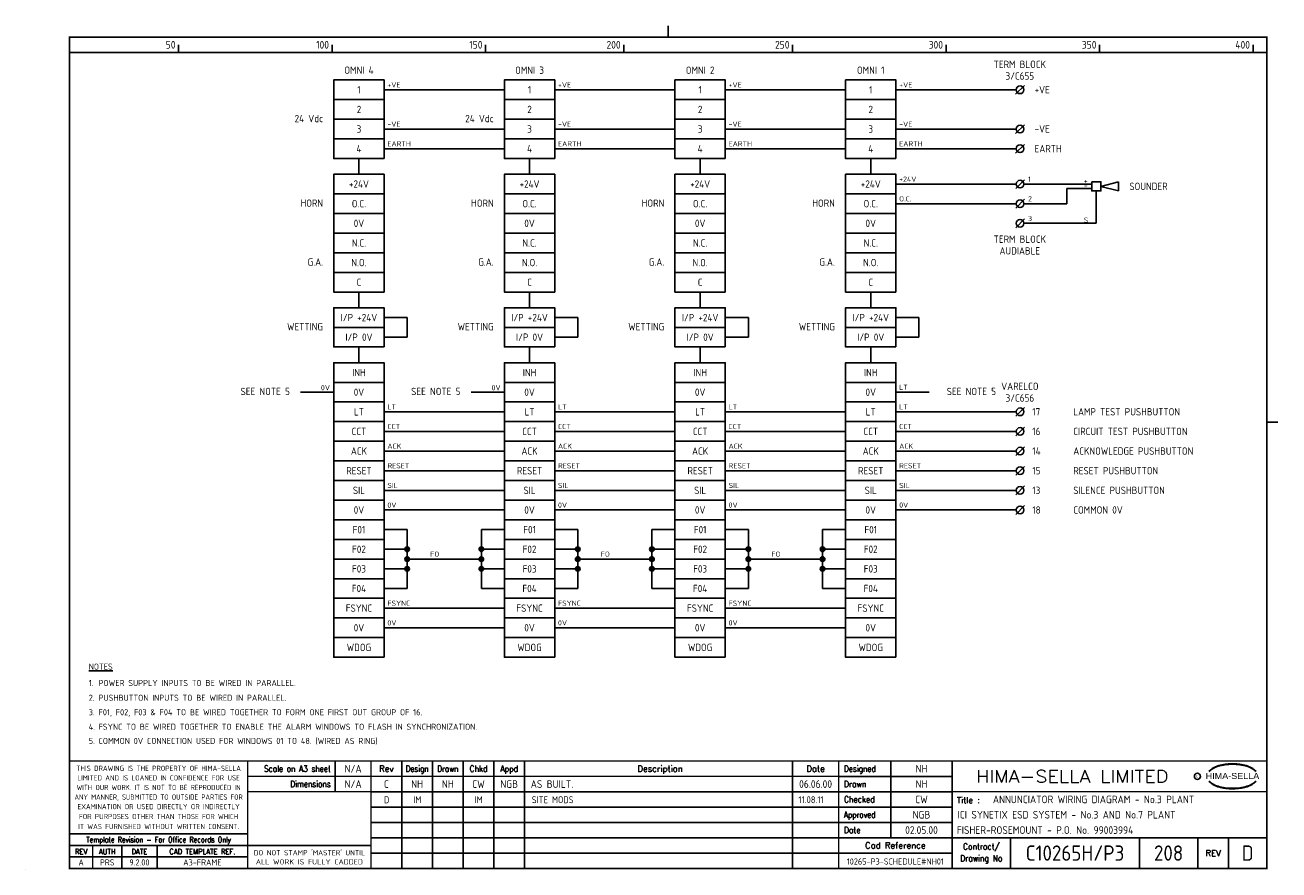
# Model space of a CAD drawing. Extents: x 0 to 408, y 0 to 275.
import ezdxf
from ezdxf.enums import TextEntityAlignment as Align

# ---------------------------------------------------------------- set-up
doc = ezdxf.new("R2010")
doc.units = 0
doc.header["$LTSCALE"] = 0.25
doc.header["$MEASUREMENT"] = 0
doc.layers.get('0').update_dxf_attribs({"color": 41, "linetype": 'CONTINUOUS'})
for name, color, linetype in [('00-DRG_FRAME', 12, 'CONTINUOUS'), ('01-DRAW', 7, 'CONTINUOUS'), ('035', 7, 'CONTINUOUS'), ('051-TEXT', 2, 'CONTINUOUS'), ('212', 7, 'CONTINUOUS'), ('212-TEXT', 2, 'CONTINUOUS')]:
    doc.layers.add(name, color=color, linetype=linetype)
doc.styles.add('ARIAL', font='ARIAL.TTF', dxfattribs={"height": 2.5})
doc.styles.add('ISO', font='iso.shx', dxfattribs={"height": 2.5})
doc.styles.add('ROMAND', font='ROMAND')

# ---------------------------------------------------------------- blocks, each defined once
blk = doc.blocks.new('A3-CONTRACT')
at = {"style": 'ISO'}
for tag, height, p in [('SCALE', 2.5, (106.86, 31.75)), ('DIMS', 2.5, (106.86, 26.75)), ('CAD-REF', 2.5, (282, 1.75)), ('CONTRACT', 5, (342, 3))]:
    blk.add_attdef(tag, text='', height=height, dxfattribs=at).set_placement(p, align=Align.CENTER)
for tag, p in [('TITLE_2', (303.75, 16.75)), ('TITLE_3', (303.5, 11.75))]:
    blk.add_attdef(tag, p, '', height=2.5, dxfattribs=at)
blk = doc.blocks.new('A3-REVA')
at = {"style": 'ISO'}
for tag, p in [('DESIGNED', (292, 31.75)), ('A', (117.7, 26.75)), ('DES', (127.7, 26.75)), ('DRN', (137.7, 26.75)), ('CHKD', (147.7, 26.75)), ('APPD', (157.7, 26.75)), ('DATE', (258, 26.75)), ('DRAWN', (292, 26.75)), ('CHECKED', (292, 21.75)), ('APPD', (292, 16.75)), ('DATE', (292, 11.75))]:
    blk.add_attdef(tag, text='', height=2.5, dxfattribs=at).set_placement(p, align=Align.CENTER)
blk.add_attdef('DESCRIPTION', (164.7, 26.75), '', height=2.5, dxfattribs=at)
blk = doc.blocks.new('A3-TITLE')
at = {"style": 'ISO'}
blk.add_attdef('TITLE_1', (318.75, 21.75), '', height=2.5, dxfattribs=at)
for tag, p in [('DRGNO', (372.5, 3)), ('REV.', (398.25, 3))]:
    blk.add_attdef(tag, text='', height=5, dxfattribs=at).set_placement(p, align=Align.CENTER)
blk = doc.blocks.new('DOT')
at = {"layer": '01-DRAW'}
for radius in [0.75, 0.65, 0.55, 0.45, 0.35, 0.25, 0.15, 0.05]:
    blk.add_circle((0, 0), radius, dxfattribs=at)
blk = doc.blocks.new('TERM')
blk.add_line((0.57, 0.57), (-0.57, -0.57))
blk.add_circle((0, 0), 0.5)
blk = doc.blocks.new('A3-REVB')
at = {"style": 'ISO'}
for tag, p in [('B', (117.7, 21.75)), ('DES', (127.7, 21.75)), ('DRN', (137.7, 21.75)), ('CHKD', (147.7, 21.75)), ('APPD', (157.7, 21.75)), ('DATE', (258, 21.75))]:
    blk.add_attdef(tag, text='', height=2.5, dxfattribs=at).set_placement(p, align=Align.CENTER)
blk.add_attdef('DESCRIPTION', (164.7, 21.75), '', height=2.5, dxfattribs=at)

msp = doc.modelspace()

# ---------------------------------------------------------------- linework, layer by layer
at = {"layer": '00-DRG_FRAME'}
for p, q in [((50, 266.5), (50, 269)), ((100, 266.5), (100, 269)), ((150, 266.5), (150, 269)), ((195, 266.5), (195, 269)), ((250, 266.5), (250, 269)), ((300, 266.5), (300, 269)), ((350, 266.5), (350, 269)), ((400, 266.5), (400, 269)), ((101.01, 35.5), (101.01, 25.5)), ((122.7, 35.5), (122.7, 0.5)), ((132.7, 0.5), (132.7, 35.5)), ((142.7, 0.5), (142.7, 35.5)), ((152.7, 35.5), (152.7, 0.5)), ((162.7, 35.5), (162.7, 0.5)), ((250, 35.5), (250, 0.5)), ((282, 35.5), (282, 10.5)), ((265, 30.5), (302, 30.5)), ((302, 25.5), (112.7, 25.5)), ((112.7, 20.5), (302, 20.5)), ((302, 15.5), (112.7, 15.5)), ((112.7, 10.5), (265, 10.5)), ((321, 10.5), (321, 0.5)), ((363, 10.5), (363, 0.5)), ((382, 0.5), (382, 10.5)), ((392, 10.5), (392, 0.5)), ((72.5, 4.25), (14.5, 4.25)), ((302, 5.5), (112.7, 5.5)), ((0, 0), (0, 0.03))]:
    msp.add_line(p, q, dxfattribs=at)
at = {"layer": '00-DRG_FRAME', "const_width": 0.5}
for points in [[(209.5, 271.5), (209.5, 275.18)], [(209.5, 271.5), (209.5, 275.18)], [(14.5, 266.5), (404.5, 266.5)], [(404.5, 146), (408.18, 146)], [(404.5, 35.5), (14.5, 35.5)], [(72.5, 0.5), (72.5, 35.5)], [(112.7, 0.5), (112.7, 35.5)], [(265, 35.5), (265, 0.5)], [(302, 0.5), (302, 35.5)], [(265, 30.5), (72.5, 30.5)], [(112.7, 25.5), (72.5, 25.5)], [(404.5, 25.5), (302, 25.5)], [(14.5, 11.75), (72.5, 11.75)], [(14.5, 8), (72.5, 8)], [(22, 0.5), (22, 8)], [(31.5, 0.5), (31.5, 8)], [(43, 0.5), (43, 8)], [(112.7, 8), (72.5, 8)], [(265, 10.5), (404.5, 10.5)]]:
    msp.add_lwpolyline(points, dxfattribs=at)
msp.add_lwpolyline([(14.5, 0.5), (404.5, 0.5), (404.5, 271.5), (14.5, 271.5)], close=True, dxfattribs=at)
at = {"layer": '00-DRG_FRAME', "color": 3}
msp.add_circle((381.88, 30.5), 1, dxfattribs=at)
for centre, radius, start, end in [((390.6, 26.83), 7.24, 106.0532, 133.5024), ((390.11, 28.1), 5.98, 122.244, 131.6154), ((389.75, 28.78), 5.21, 111.8206, 122.8668), ((391.78, 24.7), 9.76, 107.5931, 113.9452), ((393.1, 18.5), 15.94, 89.2698, 106.3911), ((392.1, 23.52), 10.99, 96.0146, 107.3203), ((393.29, 16.31), 18.28, 92.8917, 97.3734), ((393.24, 18.86), 15.73, 89.7805, 93.1738), ((393.36, 18.86), 15.73, 86.8262, 90.2195), ((393.51, 18.5), 15.94, 73.6089, 90.7302), ((393.31, 16.31), 18.28, 82.6266, 87.1083), ((394.51, 23.52), 10.99, 72.6797, 83.9854), ((394.83, 24.7), 9.76, 66.0548, 72.4069), ((396, 26.83), 7.24, 46.4976, 73.9468), ((396.85, 28.78), 5.21, 57.1332, 68.1794), ((396.49, 28.1), 5.98, 48.3846, 57.756), ((390.88, 27.01), 7.3, 130.419, 136.057), ((390.6, 34.23), 7.24, 226.4976, 253.9468), ((390.88, 34.04), 7.3, 223.943, 229.581), ((396, 34.23), 7.24, 286.0532, 313.5024), ((395.73, 27.01), 7.3, 43.943, 49.581), ((395.73, 34.04), 7.3, 310.419, 316.057), ((390.11, 32.96), 5.98, 228.3846, 237.756), ((389.75, 32.28), 5.21, 237.1332, 248.1794), ((391.78, 36.36), 9.76, 246.0548, 252.4069), ((393.1, 42.56), 15.94, 253.6089, 270.7302), ((392.1, 37.54), 10.99, 252.6797, 263.9854), ((393.29, 44.75), 18.28, 262.6266, 267.1083), ((393.24, 42.19), 15.73, 266.8262, 270.2195), ((393.51, 42.56), 15.94, 269.2698, 286.3911), ((393.36, 42.19), 15.73, 269.7805, 273.1738), ((393.31, 44.75), 18.28, 272.8917, 277.3734), ((394.51, 37.54), 10.99, 276.0146, 287.3203), ((394.83, 36.36), 9.76, 287.5931, 293.9452), ((396.85, 32.28), 5.21, 291.8206, 302.8668), ((396.49, 32.96), 5.98, 302.244, 311.6154)]:
    msp.add_arc(centre, radius, start, end, dxfattribs=at)
at = {"layer": '212'}
for p, q in [((116.96, 254.32), (156.13, 254.32)), ((172.53, 254.32), (211.7, 254.32)), ((228.1, 254.32), (267.27, 254.32)), ((283.67, 254.32), (322.84, 254.32)), ((116.96, 241.52), (156.13, 241.52)), ((172.53, 241.52), (211.7, 241.52)), ((228.1, 241.52), (267.27, 241.52)), ((283.67, 241.52), (322.84, 241.52)), ((116.96, 235.12), (156.13, 235.12)), ((172.53, 235.12), (211.7, 235.12)), ((228.1, 235.12), (267.27, 235.12)), ((283.67, 235.12), (322.84, 235.12)), ((108.76, 231.92), (108.76, 226.8)), ((164.33, 231.92), (164.33, 226.8)), ((219.9, 231.92), (219.9, 226.8)), ((275.47, 231.92), (275.47, 226.8)), ((283.68, 223.6), (322.86, 223.6)), ((325.36, 223.6), (347.45, 223.6)), ((347.45, 222.1), (339.33, 222.1)), ((339.33, 217.2), (339.33, 222.1)), ((348.95, 221.35), (348.95, 210.8)), ((356.21, 224.35), (350.45, 222.85)), ((350.45, 222.85), (356.21, 221.35)), ((356.21, 221.35), (356.21, 224.35)), ((283.67, 217.2), (322.84, 217.2)), ((325.36, 217.2), (339.33, 217.2)), ((325.36, 210.8), (348.95, 210.8)), ((108.76, 188.4), (108.76, 183.28)), ((164.33, 188.4), (164.33, 183.28)), ((219.9, 188.4), (219.9, 183.28)), ((275.47, 188.4), (275.47, 183.28)), ((116.96, 180.08), (124.46, 180.08)), ((124.46, 173.68), (124.46, 180.08)), ((172.53, 180.08), (180.03, 180.08)), ((180.03, 173.68), (180.03, 180.08)), ((228.1, 180.08), (235.6, 180.08)), ((235.6, 173.68), (235.6, 180.08)), ((283.67, 180.08), (291.17, 180.08)), ((291.17, 173.68), (291.17, 180.08)), ((116.96, 173.68), (124.46, 173.68)), ((172.53, 173.68), (180.03, 173.68)), ((228.1, 173.68), (235.6, 173.68)), ((283.67, 173.68), (291.17, 173.68)), ((108.76, 170.48), (108.76, 165.35)), ((164.33, 170.48), (164.33, 165.35)), ((219.9, 170.48), (219.9, 165.35)), ((275.47, 170.48), (275.47, 165.35)), ((100.56, 155.75), (89.74, 155.75)), ((156.13, 155.75), (145.31, 155.75)), ((294.48, 155.75), (283.67, 155.75)), ((116.96, 149.35), (156.13, 149.35)), ((172.53, 149.35), (211.7, 149.35)), ((228.1, 149.35), (267.27, 149.35)), ((283.68, 149.35), (322.86, 149.35)), ((116.96, 142.95), (156.13, 142.95)), ((172.53, 142.95), (211.7, 142.95)), ((228.1, 142.95), (267.27, 142.95)), ((283.67, 142.95), (322.84, 142.95)), ((116.96, 136.55), (156.13, 136.55)), ((172.53, 136.55), (211.7, 136.55)), ((228.1, 136.55), (267.27, 136.55)), ((283.67, 136.55), (322.84, 136.55)), ((116.96, 130.15), (156.13, 130.15)), ((172.53, 130.15), (211.7, 130.15)), ((228.1, 130.15), (267.27, 130.15)), ((283.67, 130.15), (322.84, 130.15)), ((116.96, 123.75), (156.13, 123.75)), ((172.53, 123.75), (211.7, 123.75)), ((228.1, 123.75), (267.27, 123.75)), ((283.67, 123.75), (322.84, 123.75)), ((116.96, 117.35), (156.13, 117.35)), ((172.53, 117.35), (211.7, 117.35)), ((228.1, 117.35), (267.27, 117.35)), ((283.67, 117.35), (322.84, 117.35)), ((116.96, 110.95), (124.46, 110.95)), ((124.46, 110.95), (124.46, 91.75)), ((156.13, 110.95), (148.63, 110.95)), ((148.63, 91.75), (148.63, 110.95)), ((172.53, 110.95), (180.03, 110.95)), ((180.03, 110.95), (180.03, 91.75)), ((211.7, 110.95), (204.2, 110.95)), ((204.2, 91.75), (204.2, 110.95)), ((228.1, 110.95), (235.6, 110.95)), ((235.6, 110.95), (235.6, 91.75)), ((259.77, 91.75), (259.77, 110.95)), ((267.27, 110.95), (259.77, 110.95)), ((116.96, 104.55), (124.46, 104.55)), ((156.13, 104.55), (148.63, 104.55)), ((172.53, 104.55), (180.03, 104.55)), ((211.7, 104.55), (204.2, 104.55)), ((228.1, 104.55), (235.6, 104.55)), ((267.27, 104.55), (259.77, 104.55)), ((116.96, 98.15), (124.46, 98.15)), ((124.46, 101.35), (148.63, 101.35)), ((156.13, 98.15), (148.63, 98.15)), ((172.53, 98.15), (180.03, 98.15)), ((180.03, 101.35), (204.2, 101.35)), ((211.7, 98.15), (204.2, 98.15)), ((228.1, 98.15), (235.6, 98.15)), ((235.6, 101.35), (259.77, 101.35)), ((267.27, 98.15), (259.77, 98.15)), ((116.96, 91.75), (124.46, 91.75)), ((156.13, 91.75), (148.63, 91.75)), ((172.53, 91.75), (180.03, 91.75)), ((211.7, 91.75), (204.2, 91.75)), ((228.1, 91.75), (235.6, 91.75)), ((267.27, 91.75), (259.77, 91.75)), ((116.96, 85.35), (156.13, 85.35)), ((172.53, 85.35), (211.7, 85.35)), ((228.1, 85.35), (267.27, 85.35)), ((116.96, 78.95), (156.13, 78.95)), ((172.53, 78.95), (211.7, 78.95)), ((228.1, 78.95), (267.27, 78.95))]:
    msp.add_line(p, q, dxfattribs=at)
for points in [[(116.96, 251.12), (100.56, 251.12), (100.56, 257.52), (116.96, 257.52)], [(172.53, 251.12), (156.13, 251.12), (156.13, 257.52), (172.53, 257.52)], [(228.1, 251.12), (211.7, 251.12), (211.7, 257.52), (228.1, 257.52)], [(283.67, 251.12), (267.27, 251.12), (267.27, 257.52), (283.67, 257.52)], [(116.96, 244.72), (100.56, 244.72), (100.56, 251.12), (116.96, 251.12)], [(172.53, 244.72), (156.13, 244.72), (156.13, 251.12), (172.53, 251.12)], [(228.1, 244.72), (211.7, 244.72), (211.7, 251.12), (228.1, 251.12)], [(283.67, 244.72), (267.27, 244.72), (267.27, 251.12), (283.67, 251.12)], [(116.96, 238.32), (100.56, 238.32), (100.56, 244.72), (116.96, 244.72)], [(172.53, 238.32), (156.13, 238.32), (156.13, 244.72), (172.53, 244.72)], [(228.1, 238.32), (211.7, 238.32), (211.7, 244.72), (228.1, 244.72)], [(283.67, 238.32), (267.27, 238.32), (267.27, 244.72), (283.67, 244.72)], [(116.96, 231.92), (100.56, 231.92), (100.56, 238.32), (116.96, 238.32)], [(172.53, 231.92), (156.13, 231.92), (156.13, 238.32), (172.53, 238.32)], [(228.1, 231.92), (211.7, 231.92), (211.7, 238.32), (228.1, 238.32)], [(283.67, 231.92), (267.27, 231.92), (267.27, 238.32), (283.67, 238.32)], [(116.96, 220.4), (100.56, 220.4), (100.56, 226.8), (116.96, 226.8)], [(172.53, 220.4), (156.13, 220.4), (156.13, 226.8), (172.53, 226.8)], [(228.1, 220.4), (211.7, 220.4), (211.7, 226.8), (228.1, 226.8)], [(283.67, 220.4), (267.27, 220.4), (267.27, 226.8), (283.67, 226.8)], [(347.45, 224.35), (350.45, 224.35), (350.45, 221.35), (347.45, 221.35)], [(116.96, 214), (100.56, 214), (100.56, 220.4), (116.96, 220.4)], [(172.53, 214), (156.13, 214), (156.13, 220.4), (172.53, 220.4)], [(228.1, 214), (211.7, 214), (211.7, 220.4), (228.1, 220.4)], [(283.67, 214), (267.27, 214), (267.27, 220.4), (283.67, 220.4)], [(116.96, 207.6), (100.56, 207.6), (100.56, 214), (116.96, 214)], [(172.53, 207.6), (156.13, 207.6), (156.13, 214), (172.53, 214)], [(228.1, 207.6), (211.7, 207.6), (211.7, 214), (228.1, 214)], [(283.67, 207.6), (267.27, 207.6), (267.27, 214), (283.67, 214)], [(116.96, 201.2), (100.56, 201.2), (100.56, 207.6), (116.96, 207.6)], [(172.53, 201.2), (156.13, 201.2), (156.13, 207.6), (172.53, 207.6)], [(228.1, 201.2), (211.7, 201.2), (211.7, 207.6), (228.1, 207.6)], [(283.67, 201.2), (267.27, 201.2), (267.27, 207.6), (283.67, 207.6)], [(116.96, 194.8), (100.56, 194.8), (100.56, 201.2), (116.96, 201.2)], [(172.53, 194.8), (156.13, 194.8), (156.13, 201.2), (172.53, 201.2)], [(228.1, 194.8), (211.7, 194.8), (211.7, 201.2), (228.1, 201.2)], [(283.67, 194.8), (267.27, 194.8), (267.27, 201.2), (283.67, 201.2)], [(116.96, 188.4), (100.56, 188.4), (100.56, 194.8), (116.96, 194.8)], [(172.53, 188.4), (156.13, 188.4), (156.13, 194.8), (172.53, 194.8)], [(228.1, 188.4), (211.7, 188.4), (211.7, 194.8), (228.1, 194.8)], [(283.67, 188.4), (267.27, 188.4), (267.27, 194.8), (283.67, 194.8)], [(116.96, 176.88), (100.56, 176.88), (100.56, 183.28), (116.96, 183.28)], [(172.53, 176.88), (156.13, 176.88), (156.13, 183.28), (172.53, 183.28)], [(228.1, 176.88), (211.7, 176.88), (211.7, 183.28), (228.1, 183.28)], [(283.67, 176.88), (267.27, 176.88), (267.27, 183.28), (283.67, 183.28)], [(116.96, 170.48), (100.56, 170.48), (100.56, 176.88), (116.96, 176.88)], [(172.53, 170.48), (156.13, 170.48), (156.13, 176.88), (172.53, 176.88)], [(228.1, 170.48), (211.7, 170.48), (211.7, 176.88), (228.1, 176.88)], [(283.67, 170.48), (267.27, 170.48), (267.27, 176.88), (283.67, 176.88)], [(116.96, 158.95), (100.56, 158.95), (100.56, 165.35), (116.96, 165.35)], [(172.53, 158.95), (156.13, 158.95), (156.13, 165.35), (172.53, 165.35)], [(228.1, 158.95), (211.7, 158.95), (211.7, 165.35), (228.1, 165.35)], [(283.67, 158.95), (267.27, 158.95), (267.27, 165.35), (283.67, 165.35)], [(116.96, 152.55), (100.56, 152.55), (100.56, 158.95), (116.96, 158.95)], [(172.53, 152.55), (156.13, 152.55), (156.13, 158.95), (172.53, 158.95)], [(228.1, 152.55), (211.7, 152.55), (211.7, 158.95), (228.1, 158.95)], [(283.67, 152.55), (267.27, 152.55), (267.27, 158.95), (283.67, 158.95)], [(116.96, 146.15), (100.56, 146.15), (100.56, 152.55), (116.96, 152.55)], [(172.53, 146.15), (156.13, 146.15), (156.13, 152.55), (172.53, 152.55)], [(228.1, 146.15), (211.7, 146.15), (211.7, 152.55), (228.1, 152.55)], [(283.67, 146.15), (267.27, 146.15), (267.27, 152.55), (283.67, 152.55)], [(116.96, 139.75), (100.56, 139.75), (100.56, 146.15), (116.96, 146.15)], [(172.53, 139.75), (156.13, 139.75), (156.13, 146.15), (172.53, 146.15)], [(228.1, 139.75), (211.7, 139.75), (211.7, 146.15), (228.1, 146.15)], [(283.67, 139.75), (267.27, 139.75), (267.27, 146.15), (283.67, 146.15)], [(116.96, 133.35), (100.56, 133.35), (100.56, 139.75), (116.96, 139.75)], [(172.53, 133.35), (156.13, 133.35), (156.13, 139.75), (172.53, 139.75)], [(228.1, 133.35), (211.7, 133.35), (211.7, 139.75), (228.1, 139.75)], [(283.67, 133.35), (267.27, 133.35), (267.27, 139.75), (283.67, 139.75)], [(116.96, 126.95), (100.56, 126.95), (100.56, 133.35), (116.96, 133.35)], [(172.53, 126.95), (156.13, 126.95), (156.13, 133.35), (172.53, 133.35)], [(228.1, 126.95), (211.7, 126.95), (211.7, 133.35), (228.1, 133.35)], [(283.67, 126.95), (267.27, 126.95), (267.27, 133.35), (283.67, 133.35)], [(116.96, 120.55), (100.56, 120.55), (100.56, 126.95), (116.96, 126.95)], [(172.53, 120.55), (156.13, 120.55), (156.13, 126.95), (172.53, 126.95)], [(228.1, 120.55), (211.7, 120.55), (211.7, 126.95), (228.1, 126.95)], [(283.67, 120.55), (267.27, 120.55), (267.27, 126.95), (283.67, 126.95)], [(116.96, 114.15), (100.56, 114.15), (100.56, 120.55), (116.96, 120.55)], [(172.53, 114.15), (156.13, 114.15), (156.13, 120.55), (172.53, 120.55)], [(228.1, 114.15), (211.7, 114.15), (211.7, 120.55), (228.1, 120.55)], [(283.67, 114.15), (267.27, 114.15), (267.27, 120.55), (283.67, 120.55)], [(116.96, 107.75), (100.56, 107.75), (100.56, 114.15), (116.96, 114.15)], [(172.53, 107.75), (156.13, 107.75), (156.13, 114.15), (172.53, 114.15)], [(228.1, 107.75), (211.7, 107.75), (211.7, 114.15), (228.1, 114.15)], [(283.67, 107.75), (267.27, 107.75), (267.27, 114.15), (283.67, 114.15)], [(116.96, 101.35), (100.56, 101.35), (100.56, 107.75), (116.96, 107.75)], [(172.53, 101.35), (156.13, 101.35), (156.13, 107.75), (172.53, 107.75)], [(228.1, 101.35), (211.7, 101.35), (211.7, 107.75), (228.1, 107.75)], [(283.67, 101.35), (267.27, 101.35), (267.27, 107.75), (283.67, 107.75)], [(116.96, 94.95), (100.56, 94.95), (100.56, 101.35), (116.96, 101.35)], [(172.53, 94.95), (156.13, 94.95), (156.13, 101.35), (172.53, 101.35)], [(228.1, 94.95), (211.7, 94.95), (211.7, 101.35), (228.1, 101.35)], [(283.67, 94.95), (267.27, 94.95), (267.27, 101.35), (283.67, 101.35)], [(116.96, 88.55), (100.56, 88.55), (100.56, 94.95), (116.96, 94.95)], [(172.53, 88.55), (156.13, 88.55), (156.13, 94.95), (172.53, 94.95)], [(228.1, 88.55), (211.7, 88.55), (211.7, 94.95), (228.1, 94.95)], [(283.67, 88.55), (267.27, 88.55), (267.27, 94.95), (283.67, 94.95)], [(116.96, 82.15), (100.56, 82.15), (100.56, 88.55), (116.96, 88.55)], [(172.53, 82.15), (156.13, 82.15), (156.13, 88.55), (172.53, 88.55)], [(228.1, 82.15), (211.7, 82.15), (211.7, 88.55), (228.1, 88.55)], [(283.67, 82.15), (267.27, 82.15), (267.27, 88.55), (283.67, 88.55)], [(116.96, 75.75), (100.56, 75.75), (100.56, 82.15), (116.96, 82.15)], [(172.53, 75.75), (156.13, 75.75), (156.13, 82.15), (172.53, 82.15)], [(228.1, 75.75), (211.7, 75.75), (211.7, 82.15), (228.1, 82.15)], [(283.67, 75.75), (267.27, 75.75), (267.27, 82.15), (283.67, 82.15)], [(116.96, 69.35), (100.56, 69.35), (100.56, 75.75), (116.96, 75.75)], [(172.53, 69.35), (156.13, 69.35), (156.13, 75.75), (172.53, 75.75)], [(228.1, 69.35), (211.7, 69.35), (211.7, 75.75), (228.1, 75.75)], [(283.67, 69.35), (267.27, 69.35), (267.27, 75.75), (283.67, 75.75)]]:
    msp.add_lwpolyline(points, close=True, dxfattribs=at)

# ---------------------------------------------------------------- block references
ref = msp.add_blockref('A3-CONTRACT', (0, 0))
ref.add_attrib('SCALE', 'N/A', dxfattribs={"height": 2.5, "style": 'ISO'}).set_placement((106.86, 31.75), align=Align.CENTER)
ref.add_attrib('DIMS', 'N/A', dxfattribs={"height": 2.5, "style": 'ISO'}).set_placement((106.86, 26.75), align=Align.CENTER)
ref.add_attrib('CAD-REF', '10265-P3-SCHEDULE#NH01', dxfattribs={"height": 2, "style": 'ISO'}).set_placement((283.48, 1.75), align=Align.CENTER)
ref.add_attrib('TITLE_2', 'ICI SYNETIX ESD SYSTEM - No.3 AND No.7 PLANT', (303.75, 16.75), dxfattribs={"height": 2.5, "style": 'ISO'})
ref.add_attrib('TITLE_3', 'FISHER-ROSEMOUNT - P.O. No. 99003994', (303.5, 11.75), dxfattribs={"height": 2.5, "style": 'ISO'})
ref.add_attrib('CONTRACT', 'C10265H/P3', dxfattribs={"height": 5, "style": 'ISO'}).set_placement((342, 3), align=Align.CENTER)
at = {"layer": '00-DRG_FRAME'}
ref = msp.add_blockref('A3-REVB', (-7.1, 42.12), dxfattribs=at)
ref.add_attrib('A', 'D', dxfattribs={"layer": '051-TEXT', "height": 2.25, "style": 'ISO'}).set_placement((117.75, 21.76), align=Align.CENTER)
ref.add_attrib('DES', 'IM', dxfattribs={"layer": '051-TEXT', "height": 2.25, "style": 'ISO'}).set_placement((127.75, 21.76), align=Align.CENTER)
ref.add_attrib('CHKD', 'IM', dxfattribs={"layer": '051-TEXT', "height": 2.25, "style": 'ISO'}).set_placement((147.75, 21.76), align=Align.CENTER)
ref.add_attrib('DESCRIPTION', 'SITE MODS', (165.05, 21.76), dxfattribs={"layer": '051-TEXT', "height": 2.25, "style": 'ISO'})
ref.add_attrib('DATE', '11.08.11', dxfattribs={"layer": '051-TEXT', "height": 2.25, "style": 'ISO'}).set_placement((256.02, 21.76), align=Align.CENTER)
at = {"layer": '035', "xscale": 2.5, "yscale": 2.5, "zscale": 2.5}
for p in [(324.09, 254.32), (324.09, 241.52), (324.09, 235.12), (324.11, 223.6), (324.11, 217.2), (324.11, 210.8), (324.11, 149.35), (324.11, 142.95), (324.11, 136.55), (324.11, 130.15), (324.11, 123.75), (324.11, 117.35)]:
    msp.add_blockref('TERM', p, dxfattribs=at)
at = {"layer": '212'}
for p in [(124.46, 104.55), (148.63, 104.55), (180.03, 104.55), (204.2, 104.55), (235.6, 104.55), (259.77, 104.55), (124.46, 101.35), (124.46, 98.15), (148.63, 101.35), (148.63, 98.15), (180.03, 101.35), (180.03, 98.15), (204.2, 101.35), (204.2, 98.15), (235.6, 101.35), (235.6, 98.15), (259.77, 101.35), (259.77, 98.15)]:
    msp.add_blockref('DOT', p, dxfattribs=at)
at = {"layer": '212-TEXT'}
ref = msp.add_blockref('A3-REVA', (0, 0), dxfattribs=at)
ref.add_attrib('DESIGNED', 'NH', dxfattribs={"layer": '0', "height": 2.5, "style": 'ISO'}).set_placement((292, 31.75), align=Align.CENTER)
ref.add_attrib('DRAWN', 'NH', dxfattribs={"layer": '0', "height": 2.5, "style": 'ISO'}).set_placement((292, 26.75), align=Align.CENTER)
ref.add_attrib('CHECKED', 'CW', dxfattribs={"layer": '0', "height": 2.5, "style": 'ISO'}).set_placement((292, 21.75), align=Align.CENTER)
ref.add_attrib('APPD', 'NGB', dxfattribs={"layer": '0', "height": 2.5, "style": 'ISO'}).set_placement((292, 16.75), align=Align.CENTER)
ref.add_attrib('A', 'C', dxfattribs={"layer": '0', "height": 2.5, "style": 'ISO'}).set_placement((117.7, 26.75), align=Align.CENTER)
ref.add_attrib('DES', 'NH', dxfattribs={"layer": '0', "height": 2.5, "style": 'ISO'}).set_placement((127.7, 26.75), align=Align.CENTER)
ref.add_attrib('DRN', 'NH', dxfattribs={"layer": '0', "height": 2.5, "style": 'ISO'}).set_placement((137.7, 26.75), align=Align.CENTER)
ref.add_attrib('CHKD', 'CW', dxfattribs={"layer": '0', "height": 2.5, "style": 'ISO'}).set_placement((147.7, 26.75), align=Align.CENTER)
ref.add_attrib('APPD', 'NGB', dxfattribs={"layer": '0', "height": 2.5, "style": 'ISO'}).set_placement((157.7, 26.75), align=Align.CENTER)
ref.add_attrib('DESCRIPTION', 'AS BUILT.', (164.7, 26.75), dxfattribs={"layer": '0', "height": 2.5, "style": 'ISO'})
ref.add_attrib('DATE', '06.06.00', dxfattribs={"layer": '0', "height": 2.5, "style": 'ISO'}).set_placement((257.5, 26.75), align=Align.CENTER)
ref.add_attrib('DATE', '02.05.00', dxfattribs={"layer": '0', "height": 2.5, "style": 'ISO'}).set_placement((292, 11.75), align=Align.CENTER)
ref = msp.add_blockref('A3-TITLE', (0, 0), dxfattribs=at)
ref.add_attrib('TITLE_1', 'ANNUNCIATOR WIRING DIAGRAM - No.3 PLANT', (315.25, 21.75), dxfattribs={"layer": '0', "height": 2.5, "style": 'ISO'})
ref.add_attrib('DRGNO', '208', dxfattribs={"layer": '0', "height": 5, "style": 'ISO'}).set_placement((372.5, 3), align=Align.CENTER)
ref.add_attrib('REV.', 'D', dxfattribs={"layer": '0', "height": 5, "style": 'ISO'}).set_placement((398.25, 3), align=Align.CENTER)

# ---------------------------------------------------------------- texts
at = {"layer": '00-DRG_FRAME', "style": 'ISO'}
for s, p in [('50', (49, 267.75)), ('100', (99, 267.75)), ('150', (149, 267.75)), ('200', (194, 267.75)), ('250', (249, 267.75)), ('300', (299, 267.75)), ('350', (349, 267.75)), ('400', (399, 267.75))]:
    msp.add_text(s, height=2.5, dxfattribs=at).set_placement(p, align=Align.RIGHT)
at = {"layer": '00-DRG_FRAME', "color": 3, "style": 'ISO'}
for s, width, p in [('THIS DRAWING IS THE PROPERTY OF HIMA-SELLA', 0.9, (43.5, 33.14)), ("DO NOT STAMP 'MASTER' UNTIL", 0.95, (92.6, 5.77))]:
    msp.add_text(s, height=1.7, dxfattribs=dict(at, width=width)).set_placement(p, align=Align.MIDDLE)
at = {"layer": '00-DRG_FRAME', "color": 4, "style": 'ROMAND', "width": 0.87}
for s, p in [('Scale on A3 sheet', (99.54, 32)), ('Dimensions', (99.54, 27.01))]:
    msp.add_text(s, height=2, dxfattribs=at).set_placement(p, align=Align.RIGHT)
at = {"layer": '00-DRG_FRAME', "color": 4, "style": 'ROMAND'}
for s, p in [('Rev', (117.7, 32)), ('Description', (206.85, 32)), ('Date', (257.5, 32))]:
    msp.add_text(s, height=2, dxfattribs=at).set_placement(p, align=Align.CENTER)
for s, width, p in [('Design', 0.85, (127.7, 32)), ('Drawn', 0.85, (137.7, 32)), ('Chkd', 0.9, (147.7, 32)), ('Appd', 0.9, (157.7, 32))]:
    msp.add_text(s, height=2, dxfattribs=dict(at, width=width)).set_placement(p, align=Align.CENTER)
for s, width, p in [('Designed', 0.87, (266.75, 32)), ('Drawn', 0.9, (266.75, 27)), ('Checked', 0.9, (266.75, 22)), ('Approved', 0.85, (266.75, 17)), ('Date', 0.9, (266.75, 12))]:
    msp.add_text(s, height=2, dxfattribs=dict(at, width=width)).set_placement(p)
at = {"layer": '00-DRG_FRAME', "style": 'ROMAND', "width": 1.15}
msp.add_text('HIMA-SELLA LIMITED', height=4, dxfattribs=at).set_placement((341.1, 30.5), align=Align.MIDDLE)
at = {"layer": '00-DRG_FRAME', "color": 3, "style": 'ISO'}
for s, width, p in [('LIMITED AND IS LOANED IN CONFIDENCE FOR USE', 0.9, (43.5, 30.02)), ('ANY MANNER, SUBMITTED TO OUTSIDE PARTIES FOR', 0.87, (43.5, 23.76)), ('WITH OUR WORK. IT IS NOT TO BE REPRODUCED IN', 0.87, (43.5, 26.89)), ('EXAMINATION OR USED DIRECTLY OR INDIRECTLY', 0.9, (43.5, 20.64)), ('FOR PURPOSES OTHER THAN THOSE FOR WHICH', 0.9, (43.5, 17.41)), ('IT WAS FURNISHED WITHOUT WRITTEN CONSENT.', 0.9, (43.5, 14.16))]:
    msp.add_text(s, height=1.7, dxfattribs=dict(at, width=width)).set_placement(p, align=Align.MIDDLE_CENTER)
at = {"layer": '00-DRG_FRAME', "color": 3, "style": 'ISO', "width": 0.9}
msp.add_text('C', height=1, dxfattribs=at).set_placement((381.84, 30), align=Align.CENTER)
at = {"layer": '00-DRG_FRAME', "style": 'ARIAL', "width": 1.05}
msp.add_text('HIMA-SELLA', height=2, dxfattribs=at).set_placement((393.3, 29.63), align=Align.CENTER)
at = {"layer": '00-DRG_FRAME', "color": 4, "style": 'ROMAND'}
msp.add_text('Title :', height=2, dxfattribs=at).set_placement((303.5, 21.75))
for s, height, width, p in [('Template Revision - For Office Records Only', 1.8, 0.85, (43.5, 9.62)), ('Contract/', 2, 0.9, (311.5, 7.5)), ('REV', 1.8, 0.9, (18.25, 6)), ('AUTH', 1.8, 0.9, (26.75, 6)), ('DATE', 1.8, 0.9, (37.25, 6)), ('CAD TEMPLATE REF.', 1.8, 0.9, (57.75, 6)), ('Drawing No', 2, 0.9, (311.5, 3.5))]:
    msp.add_text(s, height=height, dxfattribs=dict(at, width=width)).set_placement(p, align=Align.MIDDLE)
for s, p in [('Cad Reference', (283.5, 8)), ('REV', (387, 5.5))]:
    msp.add_text(s, height=2, dxfattribs=at).set_placement(p, align=Align.MIDDLE)
at = {"layer": '00-DRG_FRAME', "color": 41, "style": 'ISO'}
for s, p in [('A', (18.25, 1.45)), ('PRS', (26.75, 1.45)), ('9.2.00', (37.25, 1.45)), ('A3-FRAME', (57.75, 1.45))]:
    msp.add_text(s, height=2, dxfattribs=at).set_placement(p, align=Align.CENTER)
at = {"layer": '00-DRG_FRAME', "color": 3, "style": 'ISO'}
msp.add_text('ALL WORK IS FULLY CADDED', height=1.7, dxfattribs=at).set_placement((92.6, 2.64), align=Align.MIDDLE_CENTER)
at = {"layer": '212-TEXT', "style": 'ISO'}
for s, height, p in [('OMNI 4', 2.4, (108.76, 260.72)), ('OMNI 3', 2.4, (164.33, 260.72)), ('OMNI 2', 2.4, (219.9, 260.72)), ('OMNI 1', 2.4, (275.47, 260.72)), ('TERM BLOCK', 2.4, (324.03, 262.63)), ('3/C655', 2.4, (324.03, 258.82)), ('1', 2.4, (108.76, 254.32)), ('1', 2.4, (164.33, 254.32)), ('1', 2.4, (219.9, 254.32)), ('1', 2.4, (275.47, 254.32)), ('2', 2.4, (108.76, 247.92)), ('2', 2.4, (164.33, 247.92)), ('2', 2.4, (219.9, 247.92)), ('2', 2.4, (275.47, 247.92)), ('3', 2.4, (108.76, 241.52)), ('3', 2.4, (164.33, 241.52)), ('3', 2.4, (219.9, 241.52)), ('3', 2.4, (275.47, 241.52)), ('4', 2.4, (108.76, 235.12)), ('4', 2.4, (164.33, 235.12)), ('4', 2.4, (219.9, 235.12)), ('4', 2.4, (275.47, 235.12)), ('+24V', 2.4, (108.76, 223.6)), ('+24V', 2.4, (164.33, 223.6)), ('+24V', 2.4, (219.9, 223.6)), ('+24V', 2.4, (275.47, 223.6)), ('O.C.', 2.4, (108.76, 217.2)), ('O.C.', 2.4, (164.33, 217.2)), ('O.C.', 2.4, (219.9, 217.2)), ('O.C.', 2.4, (275.47, 217.2)), ('0V', 2.4, (108.76, 210.8)), ('0V', 2.4, (164.33, 210.8)), ('0V', 2.4, (219.9, 210.8)), ('0V', 2.4, (275.47, 210.8)), ('N.C.', 2.4, (108.76, 204.4)), ('N.C.', 2.4, (164.33, 204.4)), ('N.C.', 2.4, (219.9, 204.4)), ('N.C.', 2.4, (275.47, 204.4)), ('TERM BLOCK', 2.4, (324.03, 205.63)), ('AUDIABLE', 2.4, (324.03, 201.82)), ('N.O.', 2.4, (108.76, 198)), ('N.O.', 2.4, (164.33, 198)), ('N.O.', 2.4, (219.9, 198)), ('N.O.', 2.4, (275.47, 198)), ('C', 2.4, (108.76, 191.6)), ('C', 2.4, (164.33, 191.6)), ('C', 2.4, (219.9, 191.6)), ('C', 2.4, (275.47, 191.6)), ('I/P +24V', 2.4, (108.76, 180.08)), ('I/P +24V', 2.4, (164.33, 180.08)), ('I/P +24V', 2.4, (219.9, 180.08)), ('I/P +24V', 2.4, (275.47, 180.08)), ('I/P 0V', 2.4, (108.76, 173.68)), ('I/P 0V', 2.4, (164.33, 173.68)), ('I/P 0V', 2.4, (219.9, 173.68)), ('I/P 0V', 2.4, (275.47, 173.68)), ('INH', 2.4, (108.76, 162.15)), ('INH', 2.4, (164.33, 162.15)), ('INH', 2.4, (219.9, 162.15)), ('INH', 2.4, (275.47, 162.15)), ('0V', 1.68, (97.85, 157.21)), ('0V', 2.4, (108.76, 155.75)), ('0V', 1.68, (153.42, 157.21)), ('0V', 2.4, (164.33, 155.75)), ('0V', 2.4, (219.9, 155.75)), ('0V', 2.4, (275.47, 155.75)), ('VARELCO', 2.4, (324.05, 157.66)), ('3/C656', 2.4, (324.05, 153.85)), ('LT', 2.4, (108.76, 149.35)), ('LT', 2.4, (164.33, 149.35)), ('LT', 2.4, (219.9, 149.35)), ('LT', 2.4, (275.47, 149.35)), ('CCT', 2.4, (108.76, 142.95)), ('CCT', 2.4, (164.33, 142.95)), ('CCT', 2.4, (219.9, 142.95)), ('CCT', 2.4, (275.47, 142.95)), ('ACK', 2.4, (108.76, 136.55)), ('ACK', 2.4, (164.33, 136.55)), ('ACK', 2.4, (219.9, 136.55)), ('ACK', 2.4, (275.47, 136.55)), ('RESET', 2.4, (108.76, 130.15)), ('RESET', 2.4, (164.33, 130.15)), ('RESET', 2.4, (219.9, 130.15)), ('RESET', 2.4, (275.47, 130.15)), ('SIL', 2.4, (108.76, 123.75)), ('SIL', 2.4, (164.33, 123.75)), ('SIL', 2.4, (219.9, 123.75)), ('SIL', 2.4, (275.47, 123.75)), ('0V', 2.4, (108.76, 117.35)), ('0V', 2.4, (164.33, 117.35)), ('0V', 2.4, (219.9, 117.35)), ('0V', 2.4, (275.47, 117.35)), ('F01', 2.4, (108.76, 110.95)), ('F01', 2.4, (164.33, 110.95)), ('F01', 2.4, (219.9, 110.95)), ('F01', 2.4, (275.47, 110.95)), ('F02', 2.4, (108.76, 104.55)), ('F02', 2.4, (164.33, 104.55)), ('F02', 2.4, (219.9, 104.55)), ('F02', 2.4, (275.47, 104.55)), ('F03', 2.4, (108.76, 98.15)), ('F03', 2.4, (164.33, 98.15)), ('F03', 2.4, (219.9, 98.15)), ('F03', 2.4, (275.47, 98.15)), ('F04', 2.4, (108.76, 91.75)), ('F04', 2.4, (164.33, 91.75)), ('F04', 2.4, (219.9, 91.75)), ('F04', 2.4, (275.47, 91.75)), ('FSYNC', 2.4, (108.76, 85.35)), ('FSYNC', 2.4, (164.33, 85.35)), ('FSYNC', 2.4, (219.9, 85.35)), ('FSYNC', 2.4, (275.47, 85.35)), ('0V', 2.4, (108.76, 78.95)), ('0V', 2.4, (164.33, 78.95)), ('0V', 2.4, (219.9, 78.95)), ('0V', 2.4, (275.47, 78.95)), ('WDOG', 2.4, (108.76, 72.55)), ('WDOG', 2.4, (164.33, 72.55)), ('WDOG', 2.4, (219.9, 72.55)), ('WDOG', 2.4, (275.47, 72.55))]:
    msp.add_text(s, height=height, dxfattribs=at).set_placement(p, align=Align.MIDDLE)
for s, p in [('+VE', (118.02, 255.08)), ('+VE', (173.59, 255.08)), ('+VE', (229.16, 255.08)), ('+VE', (284.73, 255.08)), ('-VE', (118.02, 242.28)), ('-VE', (173.59, 242.28)), ('-VE', (229.16, 242.28)), ('-VE', (284.73, 242.28)), ('EARTH', (118.02, 235.88)), ('EARTH', (173.59, 235.88)), ('EARTH', (229.16, 235.88)), ('EARTH', (284.73, 235.88)), ('+24V', (284.73, 224.35)), ('1', (326.7, 224.35)), ('+', (344.86, 223.81)), ('-', (344.86, 222.31)), ('O.C.', (284.73, 217.95)), ('2', (326.7, 217.95)), ('3', (326.7, 211.55)), ('S', (344.86, 211.01)), ('LT', (284.73, 156.51)), ('LT', (118.02, 150.11)), ('LT', (173.59, 150.11)), ('LT', (229.16, 150.11)), ('LT', (284.73, 150.11)), ('CCT', (118.02, 143.71)), ('CCT', (173.59, 143.71)), ('CCT', (229.16, 143.71)), ('CCT', (284.73, 143.71)), ('ACK', (118.02, 137.31)), ('ACK', (173.59, 137.31)), ('ACK', (229.16, 137.31)), ('ACK', (284.73, 137.31)), ('RESET', (118.02, 130.91)), ('RESET', (173.59, 130.91)), ('RESET', (229.16, 130.91)), ('RESET', (284.73, 130.91)), ('SIL', (118.02, 124.51)), ('SIL', (173.59, 124.51)), ('SIL', (229.16, 124.51)), ('SIL', (284.73, 124.51)), ('0V', (118.02, 118.11)), ('0V', (173.59, 118.11)), ('0V', (229.16, 118.11)), ('0V', (284.73, 118.11)), ('FO', (131.96, 102.11)), ('FO', (187.53, 102.11)), ('FO', (243.1, 102.11)), ('FSYNC', (118.02, 86.11)), ('FSYNC', (173.59, 86.11)), ('FSYNC', (229.16, 86.11)), ('0V', (118.02, 79.71)), ('0V', (173.59, 79.71)), ('0V', (229.16, 79.71))]:
    msp.add_text(s, height=1.68, dxfattribs=at).set_placement(p)
for s, height, p in [('+VE', 2.4, (328.84, 254.36)), ('-VE', 2.4, (328.84, 241.56)), ('EARTH', 2.4, (328.84, 235.12)), ('SOUNDER', 2.4, (359.72, 222.85)), ('17', 2.4, (328.1, 149.35)), ('LAMP TEST PUSHBUTTON', 2.4, (341.45, 149.35)), ('16', 2.4, (328.1, 142.95)), ('CIRCUIT TEST PUSHBUTTON', 2.4, (341.45, 142.95)), ('14', 2.4, (328.1, 136.55)), ('ACKNOWLEDGE PUSHBUTTON', 2.4, (341.45, 136.55)), ('15', 2.4, (328.1, 130.15)), ('RESET PUSHBUTTON', 2.4, (341.45, 130.15)), ('13', 2.4, (328.1, 123.75)), ('SILENCE PUSHBUTTON', 2.4, (341.45, 123.75)), ('18', 2.4, (328.1, 117.35)), ('COMMON 0V', 2.4, (341.45, 117.35)), ('%%UNOTES', 2, (20.74, 66.29)), ('1.', 2, (20.74, 60.95)), ('POWER SUPPLY INPUTS TO BE WIRED IN PARALLEL.', 2, (23.94, 60.95)), ('2.', 2, (20.74, 56.13)), ('PUSHBUTTON INPUTS TO BE WIRED IN PARALLEL.', 2, (23.94, 56.13)), ('3.', 2, (20.74, 51.42)), ('F01, F02, F03 & F04 TO BE WIRED TOGETHER TO FORM ONE FIRST OUT GROUP OF 16.', 2, (23.94, 51.42)), ('4.', 2, (20.74, 46.68)), ('FSYNC TO BE WIRED TOGETHER TO ENABLE THE ALARM WINDOWS TO FLASH IN SYNCHRONIZATION.', 2, (23.94, 46.68)), ('5.', 2, (20.74, 42.06)), ('COMMON 0V CONNECTION USED FOR WINDOWS 01 TO 48. (WIRED AS RING)', 2, (23.94, 42.06))]:
    msp.add_text(s, height=height, dxfattribs=at).set_placement(p, align=Align.MIDDLE_LEFT)
for s, p in [('24 Vdc', (97.07, 243.75)), ('24 Vdc', (152.64, 243.75)), ('HORN', (97.07, 216.17)), ('HORN', (152.64, 216.17)), ('HORN', (208.21, 216.17)), ('HORN', (263.78, 216.17)), ('G.A.', (97.07, 196.97)), ('G.A.', (152.64, 196.97)), ('G.A.', (208.21, 196.97)), ('G.A.', (263.78, 196.97)), ('WETTING', (97.07, 175.9)), ('WETTING', (152.64, 175.9)), ('WETTING', (208.21, 175.9)), ('WETTING', (263.78, 175.9)), ('SEE NOTE 5', (86.25, 154.78)), ('SEE NOTE 5', (141.82, 154.78)), ('SEE NOTE 5', (316.28, 154.78))]:
    msp.add_text(s, height=2.4, dxfattribs=at).set_placement(p, align=Align.RIGHT)

doc.saveas('drawing.dxf')
